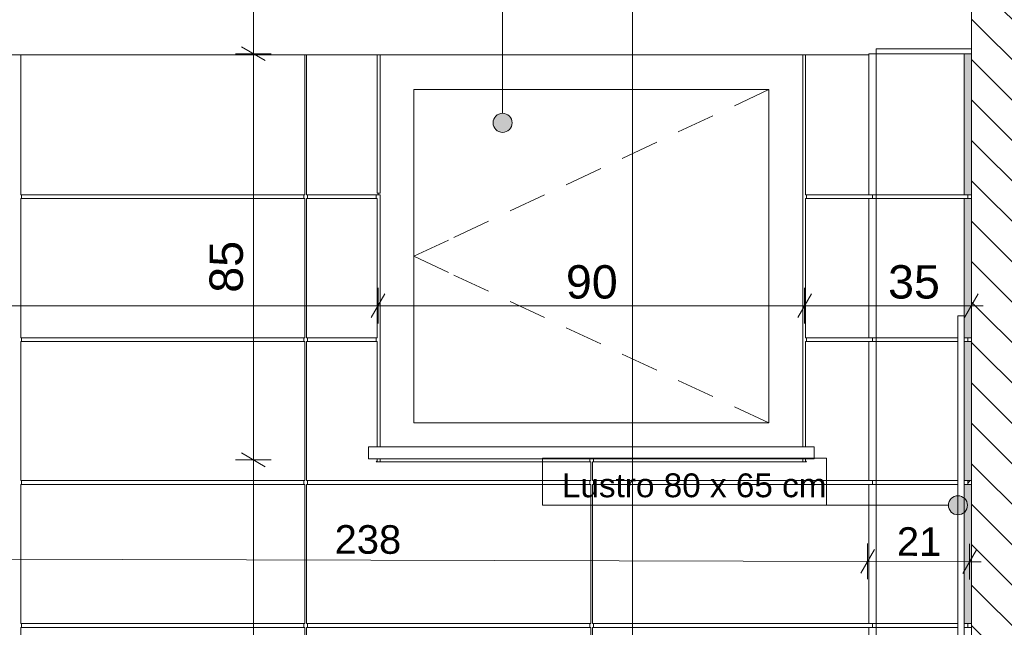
# Model space of a CAD drawing. Extents: x 180 to 5640, y 54 to 2910.
# Tile 6 of 8: x 3516 to 4549, y 1249 to 1887. Entities that reach past the tile are written whole.
import ezdxf
from ezdxf.xclip import XClip

# ---------------------------------------------------------------- set-up
doc = ezdxf.new("R2010")
doc.units = 0
doc.header["$MEASUREMENT"] = 0
doc.header["$XCLIPFRAME"] = 0
for name, color, linetype in [('230-A Ściany działowe', 7, 'Continuous'), ('300-W Płytki wnętrza', 7, 'Continuous'), ('320-W Umeblowanie', 7, 'Continuous'), ('332-W Wyposażenie dodatkowe - łazienka', 7, 'Continuous'), ('399-W Wymiary i opisy', 7, 'Continuous'), ('420-K Ściany', 7, 'Continuous'), ('820-G Rysunki Obrazki', 7, 'Continuous')]:
    doc.layers.add(name, color=color, linetype=linetype)
doc.styles.add('STYL_AUTOMATYCZNY_2', font='arial.ttf')
doc.styles.add('STYL_AUTOMATYCZNY_3', font='arial.ttf')
pattern_1 = [(45, (26584.86, 776.43), (-88.38835, 88.38835), []), (45, (26567.18, 794.11), (-88.38835, 88.38835), []), (45, (26549.5, 811.79), (-88.38835, 88.38835), [])]

# ---------------------------------------------------------------- blocks, each defined once
blk = doc.blocks.new('Rysunek_1_1', base_point=(26584.9, 776.4))
at = {"layer": '300-W Płytki wnętrza', "linetype": 'Continuous', "lineweight": 0, "true_color": 0xbedebe}
for points in [[(4514.9, 1851.4), (4507.4, 1851.4), (4507.4, 1703.4), (4514.9, 1703.4)], [(4514.9, 1699.4), (4507.4, 1699.4), (4507.4, 1553.4), (4514.9, 1553.4)], [(4514.9, 1549.4), (4507.4, 1549.4), (4507.4, 1403.4), (4514.9, 1403.4)], [(4514.9, 1399.4), (4507.4, 1399.4), (4507.4, 1253.4), (4514.9, 1253.4)]]:
    blk.add_hatch(color=9, dxfattribs=at).paths.add_polyline_path(points)
at = {"layer": '300-W Płytki wnętrza', "linetype": 'Continuous', "lineweight": 0}
h = blk.add_hatch(dxfattribs=at)
h.set_pattern_fill('Aluminium_0001', color=94, style=0, pattern_type=2)
h.set_pattern_definition(pattern_1)
h.paths.add_polyline_path([(4514.9, 1703.4), (4511.1, 1703.4), (4511.1, 1699.4), (4514.9, 1699.4)])
h = blk.add_hatch(dxfattribs=at)
h.set_pattern_fill('Aluminium_0001', color=94, style=0, pattern_type=2)
h.set_pattern_definition(pattern_1)
h.paths.add_polyline_path([(4514.9, 1553.4), (4511.1, 1553.4), (4511.1, 1549.4), (4514.9, 1549.4)])
h = blk.add_hatch(dxfattribs=at)
h.set_pattern_fill('Aluminium_0001', color=94, style=0, pattern_type=2)
h.set_pattern_definition(pattern_1)
h.paths.add_polyline_path([(4514.9, 1403.4), (4511.1, 1403.4), (4511.1, 1399.4), (4514.9, 1399.4)])
h = blk.add_hatch(dxfattribs=at)
h.set_pattern_fill('Aluminium_0001', color=94, style=0, pattern_type=2)
h.set_pattern_definition(pattern_1)
h.paths.add_polyline_path([(4514.9, 1253.4), (4511.1, 1253.4), (4511.1, 1249.4), (4514.9, 1249.4)])
at = {"layer": '420-K Ściany', "linetype": 'Continuous', "lineweight": 13}
h = blk.add_hatch(dxfattribs=at)
h.set_pattern_fill('Ściany_istniejące_0001', color=8, style=0, pattern_type=2)
h.set_pattern_definition([(135, (26584.855, 776.434), (21.213203, 21.213203), [])])
h.paths.add_polyline_path([(4514.9, 2036.4), (4514.9, 738.9), (4577.4, 738.9), (4577.4, 2036.4)])
at = {"layer": '820-G Rysunki Obrazki', "linetype": 'Continuous', "lineweight": 13}
for points in [[(4013, 1778.9), (4013.7, 1775.1), (4015.9, 1771.8), (4019.2, 1769.7), (4023, 1768.9), (4026.8, 1769.7), (4030.1, 1771.8), (4032.2, 1775.1), (4033, 1778.9), (4032.2, 1782.7), (4030.1, 1786), (4026.8, 1788.2), (4023, 1788.9), (4019.2, 1788.2), (4015.9, 1786), (4013.7, 1782.7)], [(4490.7, 1377.5), (4491.4, 1373.6), (4493.6, 1370.4), (4496.9, 1368.2), (4500.7, 1367.5), (4504.5, 1368.2), (4507.8, 1370.4), (4509.9, 1373.6), (4510.7, 1377.5), (4509.9, 1381.3), (4507.8, 1384.5), (4504.5, 1386.7), (4500.7, 1387.5), (4496.9, 1386.7), (4493.6, 1384.5), (4491.4, 1381.3)]]:
    blk.add_hatch(color=154, dxfattribs=at).paths.add_polyline_path(points)
at = {"layer": '230-A Ściany działowe', "color": 94, "linetype": 'Continuous', "lineweight": 0, "ltscale": 0.5}
for p, q in [((4421.1, 1856.4), (4414.9, 1856.4)), ((4414.9, 1851.4), (4414.9, 1856.4)), ((4427.4, 1856.4), (4421.1, 1856.4)), ((4514.9, 1856.4), (4427.4, 1856.4))]:
    blk.add_line(p, q, dxfattribs=at)
at = {"layer": '300-W Płytki wnętrza', "color": 94, "linetype": 'Continuous', "lineweight": 0, "ltscale": 0.5}
for p, q in [((3517.4, 1850.2), (3517.4, 1703.4)), ((3815.4, 1703.4), (3815.4, 1850.2)), ((3817.4, 1850.2), (3817.4, 1703.4)), ((3891.4, 1705.2), (3891.4, 1850.2)), ((3894.4, 1705.2), (3894.4, 1850.2)), ((4337.9, 1701.4), (4337.9, 1850.2)), ((4340.9, 1850.2), (4340.9, 1703.4)), ((4407.4, 1703.4), (4407.4, 1851.4)), ((4414.9, 1851.4), (4407.4, 1851.4)), ((4507.4, 1851.4), (4414.9, 1851.4)), ((4414.9, 1851.4), (4414.9, 1703.4)), ((4507.4, 1851.4), (4507.4, 1703.4)), ((4514.9, 1851.4), (4507.4, 1851.4)), ((3892.4, 1705.2), (3891.4, 1705.2)), ((3892.4, 1703.4), (3892.4, 1705.2)), ((3892.4, 1705.2), (3894.4, 1705.2)), ((3517.4, 1703.4), (3815.4, 1703.4)), ((3815.4, 1699.4), (3517.4, 1699.4)), ((3517.4, 1699.4), (3517.4, 1553.4)), ((3518.4, 1701.4), (3518.4, 1703.4)), ((3518.4, 1699.4), (3518.4, 1701.4)), ((3814.4, 1701.4), (3814.4, 1703.4)), ((3814.4, 1699.4), (3814.4, 1701.4)), ((3815.4, 1553.4), (3815.4, 1699.4)), ((3817.4, 1703.4), (3892.4, 1703.4)), ((3891.4, 1699.4), (3817.4, 1699.4)), ((3817.4, 1699.4), (3817.4, 1553.4)), ((3818.4, 1701.4), (3818.4, 1703.4)), ((3818.4, 1699.4), (3818.4, 1701.4)), ((3890.4, 1699.4), (3890.4, 1703.4)), ((3891.4, 1553.4), (3891.4, 1699.4)), ((3892.4, 1703.4), (3894.4, 1703.4)), ((3894.4, 1551.4), (3894.4, 1703.4)), ((4337.9, 1551.4), (4337.9, 1701.4)), ((4340.9, 1703.4), (4407.4, 1703.4)), ((4407.4, 1699.4), (4340.9, 1699.4)), ((4340.9, 1699.4), (4340.9, 1553.4)), ((4341.9, 1701.4), (4341.9, 1703.4)), ((4341.9, 1699.4), (4341.9, 1701.4)), ((4411.1, 1703.4), (4407.4, 1703.4)), ((4407.4, 1553.4), (4407.4, 1699.4)), ((4411.1, 1699.4), (4407.4, 1699.4)), ((4414.9, 1703.4), (4411.1, 1703.4)), ((4411.1, 1703.4), (4411.1, 1699.4)), ((4411.1, 1699.4), (4414.9, 1699.4)), ((4414.9, 1699.4), (4414.9, 1703.4)), ((4414.9, 1703.4), (4507.4, 1703.4)), ((4507.4, 1699.4), (4414.9, 1699.4)), ((4414.9, 1699.4), (4414.9, 1553.4)), ((4511.1, 1703.4), (4507.4, 1703.4)), ((4507.4, 1699.4), (4507.4, 1576.4)), ((4511.1, 1699.4), (4507.4, 1699.4)), ((4511.1, 1703.4), (4511.1, 1699.4)), ((4514.9, 1703.4), (4511.1, 1703.4)), ((4514.9, 1699.4), (4511.1, 1699.4)), ((3517.4, 1553.4), (3815.4, 1553.4)), ((3518.4, 1551.4), (3518.4, 1553.4)), ((3518.4, 1549.4), (3518.4, 1551.4)), ((3814.4, 1551.4), (3814.4, 1553.4)), ((3814.4, 1549.4), (3814.4, 1551.4)), ((3817.4, 1553.4), (3891.4, 1553.4)), ((3818.4, 1551.4), (3818.4, 1553.4)), ((3818.4, 1549.4), (3818.4, 1551.4)), ((3890.4, 1551.4), (3890.4, 1553.4)), ((3890.4, 1549.4), (3890.4, 1551.4)), ((3894.4, 1438.9), (3894.4, 1551.4)), ((4337.9, 1438.9), (4337.9, 1551.4)), ((4340.9, 1553.4), (4407.4, 1553.4)), ((4341.9, 1551.4), (4341.9, 1553.4)), ((4341.9, 1549.4), (4341.9, 1551.4)), ((4411.1, 1553.4), (4407.4, 1553.4)), ((4414.9, 1553.4), (4411.1, 1553.4)), ((4411.1, 1553.4), (4411.1, 1549.4)), ((4414.9, 1549.4), (4414.9, 1553.4)), ((4414.9, 1553.4), (4500.7, 1553.4)), ((4511.1, 1553.4), (4507.4, 1553.4)), ((4511.1, 1553.4), (4511.1, 1549.4)), ((4514.9, 1553.4), (4511.1, 1553.4)), ((3815.4, 1549.4), (3517.4, 1549.4)), ((3517.4, 1549.4), (3517.4, 1403.4)), ((3815.4, 1403.4), (3815.4, 1549.4)), ((3891.4, 1549.4), (3817.4, 1549.4)), ((3817.4, 1549.4), (3817.4, 1403.4)), ((3891.4, 1438.9), (3891.4, 1549.4)), ((4407.4, 1549.4), (4340.9, 1549.4)), ((4340.9, 1549.4), (4340.9, 1438.9)), ((4407.4, 1403.4), (4407.4, 1549.4)), ((4411.1, 1549.4), (4407.4, 1549.4)), ((4411.1, 1549.4), (4414.9, 1549.4)), ((4500.7, 1549.4), (4414.9, 1549.4)), ((4414.9, 1549.4), (4414.9, 1403.4)), ((4511.1, 1549.4), (4507.4, 1549.4)), ((4514.9, 1549.4), (4511.1, 1549.4)), ((3891.4, 1424.2), (3891.4, 1426.4)), ((3894.4, 1423.2), (3894.4, 1426.4)), ((4114.4, 1423.2), (4114.4, 1426.4)), ((4118.4, 1423.2), (4118.4, 1426.4)), ((4337.9, 1423.2), (4337.9, 1426.4)), ((4340.9, 1426.4), (4340.9, 1424.2)), ((3890.4, 1423.2), (3891.4, 1424.2)), ((4115.4, 1423.2), (3890.4, 1423.2)), ((4115.4, 1403.4), (4115.4, 1423.2)), ((4341.9, 1423.2), (4117.4, 1423.2)), ((4117.4, 1423.2), (4117.4, 1403.4)), ((4340.9, 1424.2), (4341.9, 1423.2)), ((3517.4, 1403.4), (3815.4, 1403.4)), ((3815.4, 1399.4), (3517.4, 1399.4)), ((3517.4, 1399.4), (3517.4, 1253.4)), ((3518.4, 1401.4), (3518.4, 1403.4)), ((3518.4, 1399.4), (3518.4, 1401.4)), ((3814.4, 1401.4), (3814.4, 1403.4)), ((3814.4, 1399.4), (3814.4, 1401.4)), ((3815.4, 1253.4), (3815.4, 1399.4)), ((3817.4, 1403.4), (4115.4, 1403.4)), ((4115.4, 1399.4), (3817.4, 1399.4)), ((3817.4, 1399.4), (3817.4, 1253.4)), ((3818.4, 1401.4), (3818.4, 1403.4)), ((3818.4, 1399.4), (3818.4, 1401.4)), ((4114.4, 1401.4), (4114.4, 1403.4)), ((4114.4, 1399.4), (4114.4, 1401.4)), ((4115.4, 1253.4), (4115.4, 1399.4)), ((4117.4, 1403.4), (4407.4, 1403.4)), ((4407.4, 1399.4), (4117.4, 1399.4)), ((4117.4, 1399.4), (4117.4, 1253.4)), ((4118.4, 1401.4), (4118.4, 1403.4)), ((4118.4, 1399.4), (4118.4, 1401.4)), ((4411.1, 1403.4), (4407.4, 1403.4)), ((4407.4, 1253.4), (4407.4, 1399.4)), ((4411.1, 1399.4), (4407.4, 1399.4)), ((4414.9, 1403.4), (4411.1, 1403.4)), ((4411.1, 1403.4), (4411.1, 1399.4)), ((4411.1, 1399.4), (4414.9, 1399.4)), ((4414.9, 1399.4), (4414.9, 1403.4)), ((4414.9, 1403.4), (4500.7, 1403.4)), ((4500.7, 1399.4), (4414.9, 1399.4)), ((4414.9, 1399.4), (4414.9, 1253.4)), ((4511.1, 1403.4), (4507.4, 1403.4)), ((4511.1, 1399.4), (4507.4, 1399.4)), ((4511.1, 1403.4), (4511.1, 1399.4)), ((4514.9, 1403.4), (4511.1, 1403.4)), ((4514.9, 1399.4), (4511.1, 1399.4)), ((3517.4, 1253.4), (3815.4, 1253.4)), ((3518.4, 1251.4), (3518.4, 1253.4)), ((3518.4, 1249.4), (3518.4, 1251.4)), ((3814.4, 1251.4), (3814.4, 1253.4)), ((3814.4, 1249.4), (3814.4, 1251.4)), ((3817.4, 1253.4), (4115.4, 1253.4)), ((3818.4, 1251.4), (3818.4, 1253.4)), ((3818.4, 1249.4), (3818.4, 1251.4)), ((4114.4, 1251.4), (4114.4, 1253.4)), ((4114.4, 1249.4), (4114.4, 1251.4)), ((4117.4, 1253.4), (4407.4, 1253.4)), ((4118.4, 1251.4), (4118.4, 1253.4)), ((4118.4, 1249.4), (4118.4, 1251.4)), ((4411.1, 1253.4), (4407.4, 1253.4)), ((4414.9, 1253.4), (4411.1, 1253.4)), ((4411.1, 1253.4), (4411.1, 1249.4)), ((4414.9, 1249.4), (4414.9, 1253.4)), ((4414.9, 1253.4), (4500.7, 1253.4)), ((4511.1, 1253.4), (4507.4, 1253.4)), ((4511.1, 1253.4), (4511.1, 1249.4)), ((4514.9, 1253.4), (4511.1, 1253.4)), ((3815.4, 1249.4), (3517.4, 1249.4)), ((3517.4, 1249.4), (3517.4, 1103.4)), ((3815.4, 1103.4), (3815.4, 1249.4)), ((4115.4, 1249.4), (3817.4, 1249.4)), ((3817.4, 1249.4), (3817.4, 1103.4)), ((4115.4, 1176.4), (4115.4, 1249.4)), ((4407.4, 1249.4), (4117.4, 1249.4)), ((4117.4, 1249.4), (4117.4, 1176.4)), ((4407.4, 1197.5), (4407.4, 1249.4)), ((4411.1, 1249.4), (4407.4, 1249.4)), ((4411.1, 1249.4), (4414.9, 1249.4)), ((4500.7, 1249.4), (4414.9, 1249.4)), ((4414.9, 1249.4), (4414.9, 1197.5)), ((4511.1, 1249.4), (4507.4, 1249.4)), ((4514.9, 1249.4), (4511.1, 1249.4))]:
    blk.add_line(p, q, dxfattribs=at)
at = {"layer": '320-W Umeblowanie', "color": 94, "linetype": 'Continuous', "lineweight": 0, "ltscale": 0.5}
blk.add_line((3217.4, 1850.2), (4407.4, 1850.2), dxfattribs=at)
at = {"layer": '332-W Wyposażenie dodatkowe - łazienka', "color": 150, "linetype": 'Continuous', "lineweight": 20, "ltscale": 0.5}
for p, q in [((4500.7, 1576.4), (4500.7, 1176.4)), ((4507.4, 1576.4), (4500.7, 1576.4)), ((4507.4, 1576.4), (4507.4, 1553.4)), ((4507.4, 1553.4), (4507.4, 1549.4)), ((4507.4, 1549.4), (4507.4, 1403.4)), ((4507.4, 1403.4), (4507.4, 1399.4)), ((4507.4, 1399.4), (4507.4, 1253.4)), ((4507.4, 1253.4), (4507.4, 1249.4)), ((4507.4, 1249.4), (4507.4, 1176.4))]:
    blk.add_line(p, q, dxfattribs=at)
at = {"layer": '399-W Wymiary i opisy', "color": 154, "linetype": 'Continuous', "lineweight": 13, "ltscale": 0.5}
for p, q in [((3761.5, 1851.4), (3761.5, 2036.4)), ((3780.3, 1851.4), (3742.8, 1851.4)), ((3749, 1858.7), (3774, 1844.2)), ((3761.5, 1425.2), (3761.5, 1851.4)), ((3892.4, 1568.2), (3892.4, 1605.7)), ((4339.9, 1568.2), (4339.9, 1605.7)), ((4514.9, 1568.2), (4514.9, 1605.7)), ((3899.6, 1599.5), (3885.1, 1574.5)), ((4347.1, 1599.5), (4332.6, 1574.5)), ((4507.6, 1574.5), (4522.1, 1599.5)), ((2739.9, 1587), (3892.4, 1587)), ((3892.4, 1587), (4339.9, 1587)), ((4339.9, 1587), (4514.9, 1587)), ((4514.9, 1587), (4527.1, 1587)), ((3749, 1432.4), (3774, 1418)), ((3780.3, 1425.2), (3742.8, 1425.2)), ((3761.5, 776.4), (3761.5, 1425.2)), ((4405.9, 1299.9), (4406, 1337.4)), ((4512.9, 1299.6), (4513, 1337.1)), ((4413.2, 1331.1), (4398.7, 1306.1)), ((4505.7, 1305.9), (4520.2, 1330.8)), ((3216, 1321.7), (4406, 1318.6)), ((4406, 1318.6), (4513, 1318.3)), ((4513, 1318.3), (4525.2, 1318.3))]:
    blk.add_line(p, q, dxfattribs=at)
at = {"layer": '420-K Ściany', "color": 7, "linetype": 'Continuous', "lineweight": 13, "ltscale": 0.5}
for p, q in [((4514.9, 2036.4), (4514.9, 1851.4)), ((3929.9, 1463.9), (3929.9, 1813.9)), ((3929.9, 1813.9), (4302.4, 1813.9)), ((4302.4, 1813.9), (4266.2, 1796.9)), ((4302.4, 1813.9), (4302.4, 1463.9)), ((4243.5, 1786.3), (4207.3, 1769.3)), ((4184.7, 1758.7), (4148.5, 1741.6)), ((4125.9, 1731), (4089.7, 1714)), ((4067, 1703.4), (4030.8, 1686.4)), ((4008.2, 1675.7), (3972, 1658.7)), ((3966.1, 1655.9), (3929.9, 1638.9)), ((3966.1, 1621.9), (3929.9, 1638.9)), ((4008.2, 1602.1), (3972, 1619.1)), ((4067, 1574.5), (4030.8, 1591.5)), ((4125.9, 1546.9), (4089.7, 1563.9)), ((4184.7, 1519.2), (4148.5, 1536.2)), ((4243.5, 1491.6), (4207.3, 1508.6)), ((4302.4, 1463.9), (4266.2, 1480.9)), ((4302.4, 1463.9), (3929.9, 1463.9)), ((4349.9, 1438.9), (3882.4, 1438.9)), ((3882.4, 1426.4), (3882.4, 1438.9)), ((4349.9, 1426.4), (4349.9, 1438.9)), ((4349.9, 1426.4), (3882.4, 1426.4))]:
    blk.add_line(p, q, dxfattribs=at)
at = {"layer": '420-K Ściany', "color": 7, "linetype": 'Continuous', "lineweight": 13, "ltscale": 0.5, "flags": 128}
blk.add_lwpolyline([(4514.9, 1851.4), (4514.9, 1703.4), (4514.9, 1699.4), (4514.9, 1553.4), (4514.9, 1549.4), (4514.9, 1403.4), (4514.9, 1399.4), (4514.9, 1253.4), (4514.9, 1249.4), (4514.9, 1176.4), (4514.9, 1146.4), (4514.9, 1103.4), (4514.9, 1099.4), (4514.9, 953.4), (4514.9, 949.4), (4514.9, 803.4), (4514.9, 799.4), (4514.9, 776.4), (4514.9, 766.4), (4514.9, 763.9), (4514.9, 748.9)], dxfattribs=at)
at = {"layer": '820-G Rysunki Obrazki', "color": 154, "linetype": 'Continuous', "lineweight": 13, "ltscale": 0.5}
for p, q in [((4023, 1788.9), (4023, 2610.5)), ((4159.4, 1197.1), (4159.4, 2353.9)), ((4362.8, 1426.8), (4064.7, 1426.8)), ((4064.7, 1426.8), (4064.7, 1377.5)), ((4362.8, 1377.5), (4362.8, 1426.8)), ((4064.7, 1377.5), (4362.8, 1377.5)), ((4362.8, 1377.5), (4064.7, 1377.5)), ((4490.7, 1377.5), (4362.8, 1377.5))]:
    blk.add_line(p, q, dxfattribs=at)
for centre in [(4023, 1778.9), (4500.7, 1377.5)]:
    blk.add_circle(centre, 10, dxfattribs=at)
at = {"layer": '399-W Wymiary i opisy', "color": 154, "linetype": 'Continuous', "lineweight": 13, "attachment_point": 7, "style": 'STYL_AUTOMATYCZNY_2'}
for s, insert, char_height, width, rotation in [('\\A1;{\\pql;\\fArial|b0|i0|c238|p0;\\W1.000000;85}', (3751, 1600.6), 35, 53.391, 90), ('\\A1;{\\pql;\\fArial|b0|i0|c238|p0;\\W1.000000;238}', (3846.7, 1326.3), 30, 68.645, 359.85), ('\\A1;{\\pql;\\fArial|b0|i0|c238|p0;\\W1.000000;21}', (4436.6, 1324.5), 30, 45.764, 359.85)]:
    blk.add_mtext(s, dxfattribs=dict(at, insert=insert, char_height=char_height, width=width, rotation=rotation))
at = {"layer": '399-W Wymiary i opisy', "color": 154, "linetype": 'Continuous', "lineweight": 13, "char_height": 35, "width": 53.391, "attachment_point": 7, "style": 'STYL_AUTOMATYCZNY_2'}
for s, insert in [('\\A1;{\\pql;\\fArial|b0|i0|c238|p0;\\W1.000000;90}', (4089.4, 1594)), ('\\A1;{\\pql;\\fArial|b0|i0|c238|p0;\\W1.000000;35}', (4427.4, 1594))]:
    blk.add_mtext(s, dxfattribs=dict(at, insert=insert))
at = {"layer": '820-G Rysunki Obrazki', "color": 154, "linetype": 'Continuous', "lineweight": 13, "insert": (4362.8, 1385.6), "char_height": 25, "attachment_point": 9, "style": 'STYL_AUTOMATYCZNY_3'}
blk.add_mtext('\\A1;{\\pqr;\\fArial|b0|i0|c238|p0;\\W1.000000;Lustro 80 x 65 cm}', dxfattribs=at)

msp = doc.modelspace()

# ---------------------------------------------------------------- block references
at = {"layer": '820-G Rysunki Obrazki', "color": 7, "linetype": 'Continuous', "lineweight": 13, "ltscale": 0.1}
ref = msp.add_blockref('Rysunek_1_1', (26584.9, 776.4), dxfattribs=at)
XClip(ref).set_block_clipping_path([(2462.3912428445, 261.6758448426), (4682.831552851, 2724.0588953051)])

doc.saveas('drawing.dxf')
